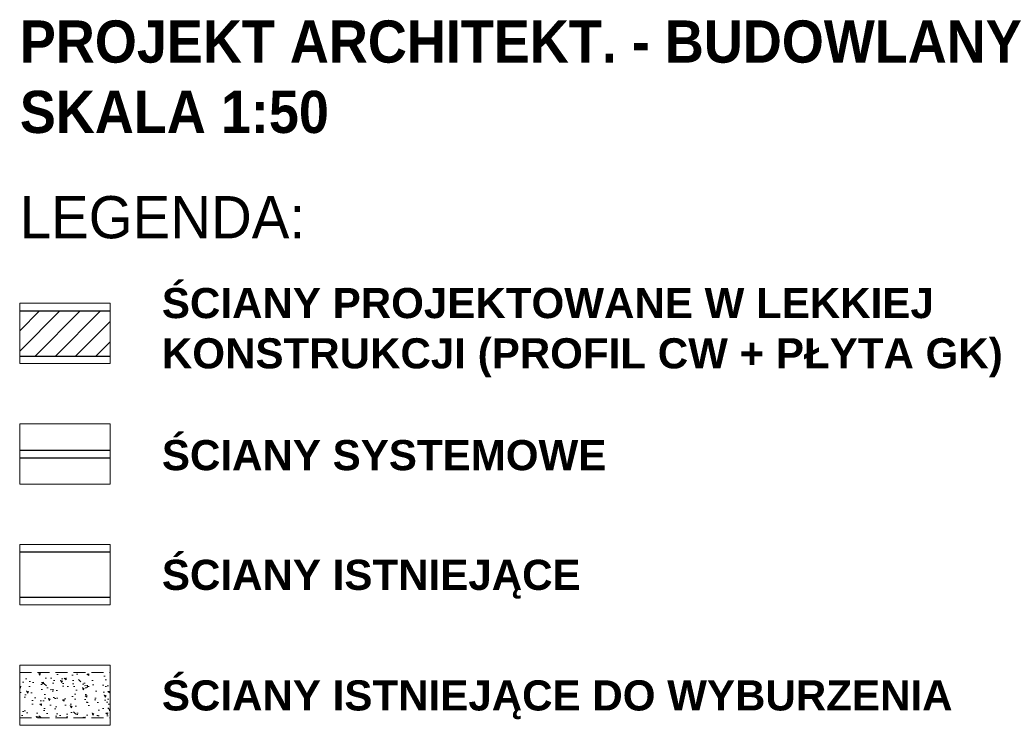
# Model space of a CAD drawing. Header units: inches. Extents: x -663 to 1208, y -7370 to -755.
# Tile 3 of 13: x -663 to -140, y -6599 to -6224. Entities that reach past the tile are written whole.
import ezdxf

# ---------------------------------------------------------------- set-up
doc = ezdxf.new("R2010")
doc.units = ezdxf.units.IN
doc.header["$MEASUREMENT"] = 0
doc.linetypes.add('HIDDEN', pattern=[9.525, 6.35, -3.175])
for name, color, linetype, lineweight in [('A_RAMKA', 252, 'Continuous', 9), ('A_WYBURZENIA', 252, 'Continuous', 5), ('E_ZAMUROWANIA', 250, 'Continuous', 5)]:
    doc.layers.add(name, color=color, linetype=linetype, lineweight=lineweight)
for name, color, linetype in [('AI_091_Ściana_inw_bd', 174, 'Continuous'), ('AI_101_Ściana_proj_bd', 6, 'Continuous'), ('TEXT', 7, 'Continuous')]:
    doc.layers.add(name, color=color, linetype=linetype)

msp = doc.modelspace()

# ---------------------------------------------------------------- hatches: boundary and pattern name
at = {"layer": 'A_WYBURZENIA', "linetype": 'HIDDEN'}
h = msp.add_hatch(dxfattribs=at)
h.set_pattern_fill('AR-CONC', color=256, scale=1.6, angle=90, style=0)
h.set_pattern_definition([(140, (-5963419.792, -4407508.906), (1.00403416, 11.476162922), [1.2, -13.2]), (85, (-5963419.792, -4407508.906), (-12.03507414, -2.220021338), [0.96, -10.56]), (190.45144446, (-5963419.708, -4407507.95), (-11.031039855, 9.256141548), [1.019843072, -11.218273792]), (136.1842, (-5963422.992, -4407508.906), (2.648308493, 17.07586129), [1.8, -19.8]), (186.6356355, (-5963422.771, -4407507.483), (-15.585897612, 14.95459113), [1.52976547, -16.82742016]), (81.184164, (-5963422.992, -4407508.906), (-15.585897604, 14.95459112), [1.44, -15.840000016]), (111, (-5963422.192, -4407507.306), (6.441902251, 9.550512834), [1.2, -13.2]), (56, (-5963422.192, -4407507.306), (-11.60240072, 3.89304531), [0.96, -10.56]), (161.45144474, (-5963421.655, -4407506.51), (-5.160498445, 13.443558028), [1.01984304, -11.218273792]), (127.5, (-5963419.792, -4407508.906), (-5.3263016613, 0.194557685), [0, -10.432, 0, -10.72, 0, -10.6]), (97.5, (-5963419.792, -4407508.906), (-6.31058739, 4.209112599), [0, -6.112, 0, -10.192, 0, -4.04]), (57.5, (-5963419.792, -4407512.474), (0.3608779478, 8.5411589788), [0, -4, 0, -12.48, 0, -16.56]), (47.5, (-5963419.792, -4407514.074), (-1.601679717, 9.3309787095), [0, -5.2, 0, -8.288, 0, -11.76])])
h.paths.add_polyline_path([(-614.92, -6570.86), (-662.92, -6570.86), (-662.92, -6594.86), (-614.92, -6594.86)])
at = {"layer": 'E_ZAMUROWANIA'}
h = msp.add_hatch(dxfattribs=at)
h.set_pattern_fill('ANSI31', color=256, scale=2.4, style=0)
h.set_pattern_definition([(45, (-58706.7955, -6693.877), (-5.3881537, 5.3881537), [])])
h.paths.add_polyline_path([(-614.92, -6378.86), (-662.92, -6378.86), (-662.92, -6402.86), (-614.92, -6402.86)])

# ---------------------------------------------------------------- linework, layer by layer
at = {"layer": 'A_RAMKA'}
for points in [[(-662.92, -6374.86), (-614.92, -6374.86), (-614.92, -6406.86), (-662.92, -6406.86), (-662.92, -6374.86)], [(-662.92, -6438.86), (-614.92, -6438.86), (-614.92, -6470.86), (-662.92, -6470.86), (-662.92, -6438.86)], [(-662.92, -6502.86), (-614.92, -6502.86), (-614.92, -6534.86), (-662.92, -6534.86), (-662.92, -6502.86)], [(-662.92, -6566.86), (-614.92, -6566.86), (-614.92, -6598.86), (-662.92, -6598.86), (-662.92, -6566.86)]]:
    msp.add_lwpolyline(points, dxfattribs=at)
at = {"layer": 'A_WYBURZENIA', "linetype": 'HIDDEN'}
for points in [[(-662.92, -6570.86), (-614.92, -6570.86)], [(-662.92, -6594.86), (-614.92, -6594.86)]]:
    msp.add_lwpolyline(points, dxfattribs=at)
at = {"layer": 'AI_091_Ściana_inw_bd', "linetype": 'Continuous', "ltscale": 0.5}
for points in [[(-662.92, -6506.86), (-614.92, -6506.86)], [(-662.92, -6530.86), (-614.92, -6530.86)]]:
    msp.add_lwpolyline(points, dxfattribs=at)
at = {"layer": 'AI_101_Ściana_proj_bd', "linetype": 'Continuous', "ltscale": 0.7}
for points in [[(-662.92, -6378.86), (-614.92, -6378.86)], [(-662.92, -6378.86), (-614.92, -6378.86)], [(-662.92, -6402.86), (-614.92, -6402.86)], [(-662.92, -6452.86), (-614.92, -6452.86)], [(-662.92, -6452.86), (-614.92, -6452.86)], [(-662.92, -6456.86), (-614.92, -6456.86)]]:
    msp.add_lwpolyline(points, dxfattribs=at)

# ---------------------------------------------------------------- texts
at = {"layer": 'TEXT'}
for s, insert, char_height, width, attachment_point in [('{\\fArial|b1|i0|c238|p34;PROJEKT ARCHITEKT. - BUDOWLANY\\PSKALA 1:50}', (-662.92, -6224.74), 22.4, 1043.3574, 1), ('LEGENDA:', (-662.92, -6340.69), 22.4, 241.8034, 7), ('{\\fArial|b1|i0|c238|p34;ŚCIANY PROJEKTOWANE W LEKKIEJ KONSTRUKCJI (PROFIL CW + PŁYTA GK)}', (-587.44, -6414.24), 16, 454.9597, 7), ('{\\fArial|b1|i0|c238|p34;ŚCIANY SYSTEMOWE}', (-587.44, -6463.69), 16, 425.7925, 7), ('{\\fArial|b1|i0|c238|p34;ŚCIANY ISTNIEJĄCE}', (-587.44, -6531.69), 16, 350.2938, 7), ('{\\fArial|b1|i0|c238|p34;ŚCIANY ISTNIEJĄCE DO WYBURZENIA}', (-587.44, -6595.69), 16, 429.7565, 7)]:
    msp.add_mtext(s, dxfattribs=dict(at, insert=insert, char_height=char_height, width=width, attachment_point=attachment_point))

doc.saveas('drawing.dxf')
